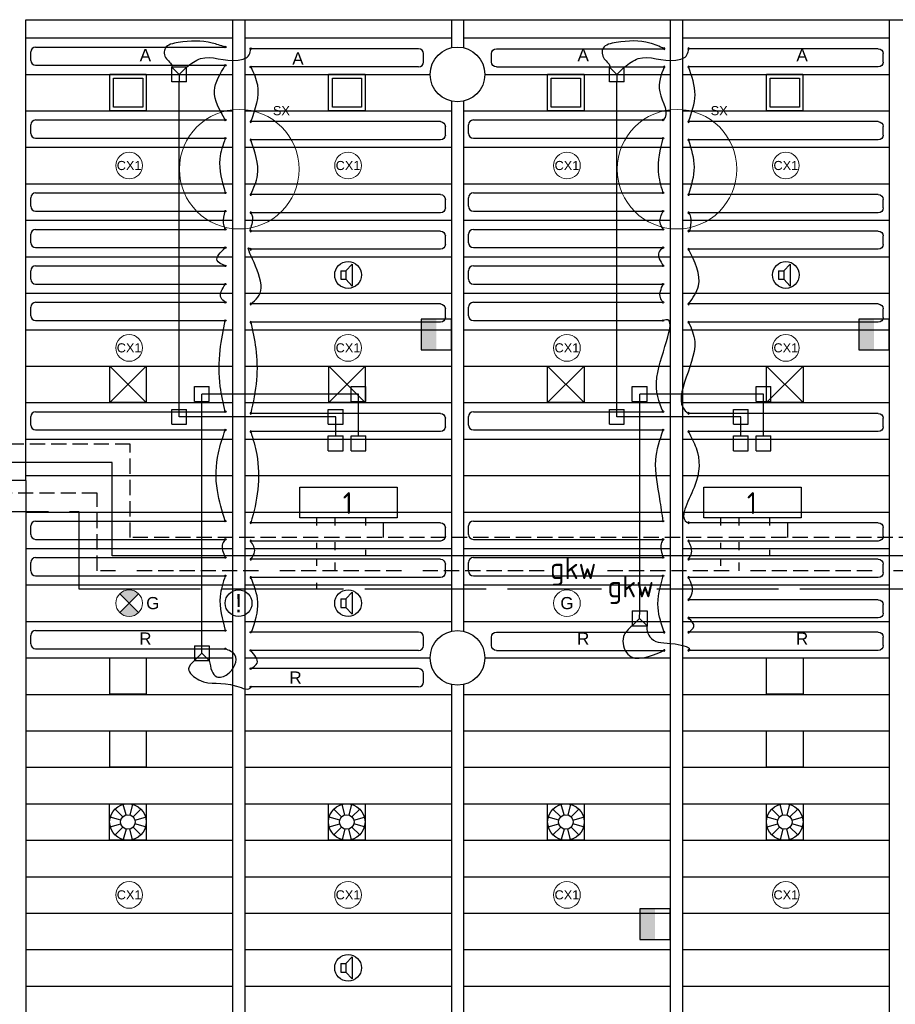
# Model space of a CAD drawing. Extents: x 7383 to 861143, y -570072 to -203000.
# Tile 6 of 30: x 439643 to 446843, y -289518 to -281418. Entities that reach past the tile are written whole.
import ezdxf

# ---------------------------------------------------------------- set-up
doc = ezdxf.new("R2010")
doc.units = 0
doc.header["$LTSCALE"] = 25
for name, pattern in [('2322105', [47, 40, -7]), ('2322106', [47, 5, -2, 5, -2, 5, -2, 5, -2, 5, -2, 5, -7]), ('2322107', [2000, 1000, 1000]), ('2322108', [7, 5, -2]), ('HIDDEN', [0.375, 0.25, -0.125])]:
    doc.linetypes.add(name, pattern=pattern)
doc.layers.get('0').update_dxf_attribs({"linetype": 'CONTINUOUS'})
for name, color, linetype in [('60', 7, 'CONTINUOUS'), ('KP-bandraster', 5, 'CONTINUOUS'), ('KP-koppelingen', 6, 'CONTINUOUS'), ('KP-leidingen(aanvoer)', 5, 'CONTINUOUS'), ('KP-leidingen(retour)', 1, 'CONTINUOUS'), ('KP-Melders', 3, 'CONTINUOUS'), ('KP-Oppervlak', 3, 'CONTINUOUS'), ('KP-panelen', 1, 'CONTINUOUS'), ('KP-registers', 4, 'CONTINUOUS'), ('KP-retour', 3, 'CONTINUOUS'), ('KP-slangen', 7, 'CONTINUOUS'), ('KP-tekst', 7, 'CONTINUOUS'), ('SYM-W', 7, 'CONTINUOUS'), ('Thermostaat', 160, 'CONTINUOUS'), ('WL5501--', 130, 'CONTINUOUS'), ('WL5501-GKW', 4, 'CONTINUOUS'), ('WL5502--', 130, 'CONTINUOUS'), ('WL5502--_GKW-R', 4, 'HIDDEN'), ('WL561---_AANVOER', 10, 'CONTINUOUS'), ('WL561---_RETOUR', 10, 'CONTINUOUS')]:
    doc.layers.add(name, color=color, linetype=linetype)
doc.layers.add('KP-aanvoer', color=6, linetype='CONTINUOUS', plot=False)
doc.layers.add('KP-onderlegger CV GKW', color=8, linetype='CONTINUOUS', lineweight=18)
doc.layers.add('KP-Verlichting', color=2, linetype='CONTINUOUS', lineweight=18)
doc.styles.add('arial', font='ARIAL.TTF')
doc.styles.add('BURO-018', font='ISO96.shx', dxfattribs={"height": 90})
doc.styles.add('ISO', font='ISO.SHX')

# ---------------------------------------------------------------- blocks, each defined once
blk = doc.blocks.new('SW30485012')
at = {"color": 0, "linetype": 'Continuous'}
for p, q in [((-2.5, 2.5), (-2.5, -2.5)), ((2.5, 2.5), (-2.5, 2.5)), ((2.5, -2.5), (2.5, 2.5)), ((-2.5, -2.5), (2.5, -2.5))]:
    blk.add_line(p, q, dxfattribs=at)
blk.add_solid([(-2.5, 0), (2.5, 0), (-2.5, -2.5), (2.5, -2.5)], dxfattribs=at)
at = {"color": 0, "linetype": 'Continuous', "style": 'BURO-018', "flags": 1}
blk.add_attdef('W_ID', (0, 0), '', height=1.8, dxfattribs=at)
blk = doc.blocks.new('A$C5CC54D2E')
at = {"layer": 'SYM-W', "color": 2, "linetype": 'Continuous'}
for points in [[(21103.3, -3646.7), (20303.3, -3646.7), (20303.3, -3396.7), (21103.3, -3396.7)], [(24426.3, -3646.7), (23626.3, -3646.7), (23626.3, -3396.7), (24426.3, -3396.7)]]:
    blk.add_lwpolyline(points, close=True, dxfattribs=at)
at = {"layer": 'WL5501--', "linetype": '2322105'}
for p, q in [((14885.6, -3595.5), (18486.9, -3595.5)), ((18486.9, -3595.5), (18486.9, -4233.2)), ((20442.8, -3710.7), (20442.8, -3646.7)), ((23765.8, -3710.7), (23765.8, -3646.7)), ((20442.8, -3904.3), (20442.8, -3854.3)), ((23765.8, -3904.3), (23765.8, -3854.3)), ((20442.8, -4042.7), (20442.8, -3992.7)), ((23765.8, -4042.7), (23765.8, -3992.7)), ((20442.8, -4234), (20442.8, -4184)), ((18486.9, -4233.2), (22783.4, -4233.2)), ((23239.5, -4233.2), (33686.7, -4233.2))]:
    blk.add_line(p, q, dxfattribs=at)
at = {"layer": 'WL5502--', "linetype": '2322106'}
for p, q in [((18636.9, -3445.5), (15035.6, -3445.5)), ((18636.9, -4083.2), (18636.9, -3445.5)), ((20592.8, -3710.7), (20592.8, -3646.7)), ((23915.8, -3710.7), (23915.8, -3646.7)), ((20592.8, -3914.3), (20592.8, -3847.2)), ((23915.8, -3914.3), (23915.8, -3847.2)), ((20592.8, -4083.2), (20592.8, -4016.1)), ((23915.8, -4083.2), (23915.8, -4016.1)), ((22313.8, -4083.2), (18636.9, -4083.2)), ((33234.1, -4083.2), (22757.9, -4083.2))]:
    blk.add_line(p, q, dxfattribs=at)
at = {"layer": 'WL561---_AANVOER', "linetype": '2322107'}
for p, q in [((18759.3, -3193.3), (15158.1, -3193.3)), ((18759.3, -3960.7), (18759.3, -3193.3)), ((20842.8, -3646.7), (20842.8, -3710.7)), ((24165.8, -3646.7), (24165.8, -3710.7)), ((32532.6, -3960.7), (18759.3, -3960.7)), ((20842.8, -3910.7), (20842.8, -3960.7)), ((24165.8, -3910.7), (24165.8, -3960.7))]:
    blk.add_line(p, q, dxfattribs=at)
at = {"layer": 'WL561---_RETOUR', "linetype": '2322108'}
for p, q in [((18909.3, -3043.3), (16402.6, -3043.3)), ((18909.3, -3810.7), (18909.3, -3043.3)), ((20992.8, -3810.7), (20992.8, -3646.7)), ((24315.8, -3810.7), (24315.8, -3646.7)), ((32529.9, -3810.7), (18909.3, -3810.7))]:
    blk.add_line(p, q, dxfattribs=at)
at = {"layer": 'Thermostaat', "xscale": 50, "yscale": 50, "zscale": 50, "rotation": 270}
for p in [(21425, -2139.9), (25025, -2139.9), (23225, -6990.5)]:
    blk.add_blockref('SW30485012', p, dxfattribs=at)
at = {"layer": '60', "color": 1, "linetype": 'Continuous', "style": 'ISO'}
for p in [(20657, -3616.4), (23980, -3616.4)]:
    blk.add_text('1', height=180, dxfattribs=at).set_placement(p)
at = {"layer": 'WL5501-GKW', "color": 1, "style": 'ISO'}
blk.add_text('gkw', height=180, dxfattribs=at).set_placement((22360.7, -4152))
at = {"layer": 'WL5502--_GKW-R', "color": 1, "style": 'ISO'}
blk.add_text('gkw', height=180, dxfattribs=at).set_placement((22834.7, -4302))
blk = doc.blocks.new('Register A')
at = {"layer": 'KP-registers', "linetype": 'Continuous'}
for p, q in [((50, 115), (50, 185)), ((90, 225), (1644, 225)), ((90, 75), (1644, 75))]:
    blk.add_line(p, q, dxfattribs=at)
for centre in [(1650, 225), (1650, 75)]:
    blk.add_circle(centre, 6, dxfattribs=at)
for centre, start, end in [((90, 185), 90, 180), ((90, 115), 180, 270)]:
    blk.add_arc(centre, 40, start, end, dxfattribs=at)
blk = doc.blocks.new('Register B')
at = {"layer": 'KP-registers', "linetype": 'Continuous'}
for p, q in [((1430.5, 211.3), (56.1, 211.3)), ((1470.5, 101.3), (1470.5, 171.3)), ((1430.5, 61.3), (56.1, 61.3))]:
    blk.add_line(p, q, dxfattribs=at)
for centre in [(50.1, 211.3), (50.1, 61.3)]:
    blk.add_circle(centre, 6, dxfattribs=at)
for centre, start, end in [((1430.5, 171.3), 0, 90), ((1430.5, 101.3), 270, 0)]:
    blk.add_arc(centre, 40, start, end, dxfattribs=at)

msp = doc.modelspace()

# ---------------------------------------------------------------- hatches: boundary and pattern name
at = {"layer": 'KP-Verlichting', "linetype": 'Continuous'}
h = msp.add_hatch(color=256, dxfattribs=at)
h.paths.add_polyline_path([(440465.3, -286140.4), (440543.1, -286218.2), (440620.9, -286140.4, 0.414214)])
h.paths.add_polyline_path([(440465.3, -286295.9, 0.414214), (440620.9, -286295.9), (440543.1, -286218.2)])

# ---------------------------------------------------------------- linework, layer by layer
at = {"layer": 'KP-aanvoer'}
for p, q in [((440384.4, -284568.3), (440384.4, -284268.3)), ((440384.4, -284268.3), (440684.4, -284268.3)), ((440384.4, -284568.3), (440684.4, -284268.3)), ((440384.4, -284268.3), (440684.4, -284568.3)), ((440684.4, -284268.3), (440684.4, -284568.3)), ((442184.4, -284568.3), (442184.4, -284268.3)), ((442184.4, -284268.3), (442484.4, -284268.3)), ((442184.4, -284568.3), (442484.4, -284268.3)), ((442184.4, -284268.3), (442484.4, -284568.3)), ((442484.4, -284268.3), (442484.4, -284568.3)), ((443984.4, -284568.3), (443984.4, -284268.3)), ((443984.4, -284268.3), (444284.4, -284268.3)), ((443984.4, -284568.3), (444284.4, -284268.3)), ((443984.4, -284268.3), (444284.4, -284568.3)), ((444284.4, -284268.3), (444284.4, -284568.3)), ((445784.4, -284568.3), (445784.4, -284268.3)), ((445784.4, -284268.3), (446084.4, -284268.3)), ((445784.4, -284568.3), (446084.4, -284268.3)), ((445784.4, -284268.3), (446084.4, -284568.3)), ((446084.4, -284268.3), (446084.4, -284568.3)), ((440684.4, -284568.3), (440384.4, -284568.3)), ((442484.4, -284568.3), (442184.4, -284568.3)), ((444284.4, -284568.3), (443984.4, -284568.3)), ((446084.4, -284568.3), (445784.4, -284568.3)), ((440382.8, -288168.2), (440382.8, -287868.2)), ((440382.8, -287868.2), (440682.8, -287868.2)), ((440517.3, -287960.2), (440494, -287873.3)), ((440571.7, -287873.3), (440548.4, -287960.2)), ((440682.8, -287868.2), (440682.8, -288168.2)), ((442182.8, -288168.2), (442182.8, -287868.2)), ((442182.8, -287868.2), (442482.8, -287868.2)), ((442317.3, -287960.2), (442294, -287873.3)), ((442371.7, -287873.3), (442348.4, -287960.2)), ((442482.8, -287868.2), (442482.8, -288168.2)), ((443984.4, -288168.2), (443984.4, -287868.2)), ((443984.4, -287868.2), (444284.4, -287868.2)), ((444118.9, -287960.2), (444095.6, -287873.3)), ((444173.2, -287873.3), (444149.9, -287960.2)), ((444284.4, -287868.2), (444284.4, -288168.2)), ((445784.4, -288168.2), (445784.4, -287868.2)), ((445784.4, -287868.2), (446084.4, -287868.2)), ((445918.9, -287960.2), (445895.6, -287873.3)), ((445973.3, -287873.3), (445950, -287960.2)), ((446084.4, -287868.2), (446084.4, -288168.2)), ((440426.8, -287912.1), (440490.4, -287975.7)), ((440575.3, -287975.7), (440638.9, -287912.1)), ((442226.8, -287912.1), (442290.4, -287975.7)), ((442375.3, -287975.7), (442438.9, -287912.1)), ((444028.3, -287912.1), (444092, -287975.7)), ((444176.8, -287975.7), (444240.5, -287912.1)), ((445828.4, -287912.1), (445892, -287975.7)), ((445976.9, -287975.7), (446040.5, -287912.1)), ((440474.9, -288002.6), (440388, -287979.4)), ((440388, -288057), (440474.9, -288033.7)), ((440590.8, -288002.6), (440677.7, -287979.4)), ((440677.7, -288057), (440590.8, -288033.7)), ((442274.9, -288002.6), (442188, -287979.4)), ((442188, -288057), (442274.9, -288033.7)), ((442390.8, -288002.6), (442477.7, -287979.4)), ((442477.7, -288057), (442390.8, -288033.7)), ((444076.4, -288002.6), (443989.5, -287979.4)), ((443989.5, -288057), (444076.4, -288033.7)), ((444192.3, -288002.6), (444279.3, -287979.4)), ((444279.3, -288057), (444192.3, -288033.7)), ((445876.5, -288002.6), (445789.5, -287979.4)), ((445789.5, -288057), (445876.5, -288033.7)), ((445992.4, -288002.6), (446079.3, -287979.4)), ((446079.3, -288057), (445992.4, -288033.7)), ((440426.8, -288124.2), (440490.4, -288060.6)), ((440517.3, -288076.1), (440494, -288163.1)), ((440571.7, -288163.1), (440548.4, -288076.1)), ((440575.3, -288060.6), (440638.9, -288124.2)), ((442226.8, -288124.2), (442290.4, -288060.6)), ((442317.3, -288076.1), (442294, -288163.1)), ((442371.7, -288163.1), (442348.4, -288076.1)), ((442375.3, -288060.6), (442438.9, -288124.2)), ((444028.3, -288124.2), (444092, -288060.6)), ((444118.9, -288076.1), (444095.6, -288163.1)), ((444173.2, -288163.1), (444149.9, -288076.1)), ((444176.8, -288060.6), (444240.5, -288124.2)), ((445828.4, -288124.2), (445892, -288060.6)), ((445918.9, -288076.1), (445895.6, -288163.1)), ((445973.3, -288163.1), (445950, -288076.1)), ((445976.9, -288060.6), (446040.5, -288124.2)), ((440682.8, -288168.2), (440382.8, -288168.2)), ((442482.8, -288168.2), (442182.8, -288168.2)), ((444284.4, -288168.2), (443984.4, -288168.2)), ((446084.4, -288168.2), (445784.4, -288168.2))]:
    msp.add_line(p, q, dxfattribs=at)
for centre, radius in [((440532.8, -288018.2), 150), ((442332.8, -288018.2), 150), ((444134.4, -288018.2), 150), ((445934.4, -288018.2), 150), ((440532.8, -288018.2), 60), ((442332.8, -288018.2), 60), ((444134.4, -288018.2), 60), ((445934.4, -288018.2), 60)]:
    msp.add_circle(centre, radius, dxfattribs=at)
at = {"layer": 'KP-bandraster', "linetype": 'Continuous'}
for p, q in [((441393.1, -281418.2), (441393.1, -293885.9)), ((441493.1, -281418.2), (441493.1, -293894.5)), ((443193.1, -281418.2), (443193.1, -281648.8)), ((443293.1, -281418.2), (443293.1, -281648.8)), ((444993.1, -281418.2), (444993.1, -294092.9)), ((445093.1, -281418.2), (445093.1, -294095.7)), ((446793.1, -281418.2), (446793.1, -294132.4)), ((443193.1, -282087.6), (443193.1, -286448.8)), ((443293.1, -282087.6), (443293.1, -286448.8)), ((439693.1, -285208.6), (439693.1, -293727.9)), ((443193.1, -286887.6), (443193.1, -293348.8)), ((443293.1, -286887.6), (443293.1, -293348.8))]:
    msp.add_line(p, q, dxfattribs=at)
for centre in [(443243.1, -281868.2), (443243.1, -286668.2)]:
    msp.add_circle(centre, 225, dxfattribs=at)
at = {"layer": 'KP-koppelingen', "linetype": 'Continuous'}
for p, q in [((440893.1, -281930.3), (440893.1, -281808.6)), ((441014.8, -281808.7), (440893.1, -281808.6)), ((440893.1, -281808.6), (440953.9, -281869.5)), ((440953.9, -281869.5), (441014.8, -281808.7)), ((440953.9, -281869.5), (440953.9, -281930.3)), ((441014.7, -281930.3), (441014.8, -281808.7)), ((444493.1, -281930.3), (444493.1, -281808.6)), ((444614.8, -281808.7), (444493.1, -281808.6)), ((444493.1, -281808.6), (444553.9, -281869.5)), ((444553.9, -281869.5), (444614.8, -281808.7)), ((444553.9, -281869.5), (444553.9, -281930.3)), ((444614.7, -281930.3), (444614.8, -281808.7)), ((441014.7, -281930.3), (440893.1, -281930.3)), ((444614.7, -281930.3), (444493.1, -281930.3)), ((441080.3, -284558.7), (441080.3, -284437)), ((441080.3, -284437), (441201.9, -284437)), ((441201.9, -284558.7), (441201.9, -284437)), ((442367.9, -284558.7), (442367.9, -284437)), ((442367.9, -284437), (442489.6, -284437)), ((442489.5, -284558.7), (442489.6, -284437)), ((444680.3, -284558.7), (444680.3, -284437)), ((444680.3, -284437), (444801.9, -284437)), ((444801.9, -284558.7), (444801.9, -284437)), ((445699.3, -284558.7), (445699.3, -284437)), ((445699.3, -284437), (445820.9, -284437)), ((445820.9, -284558.7), (445820.9, -284437)), ((440893.1, -284745.9), (440893.1, -284624.2)), ((440893.1, -284624.2), (441014.7, -284624.2)), ((441014.7, -284745.9), (441014.7, -284624.2)), ((441080.3, -284558.7), (441201.9, -284558.7)), ((442180.7, -284745.9), (442180.7, -284624.2)), ((442180.7, -284624.2), (442302.4, -284624.2)), ((442302.3, -284745.9), (442302.4, -284624.2)), ((442367.9, -284558.7), (442489.5, -284558.7)), ((444493.1, -284745.9), (444493.1, -284624.2)), ((444493.1, -284624.2), (444614.7, -284624.2)), ((444614.7, -284745.9), (444614.7, -284624.2)), ((444680.3, -284558.7), (444801.9, -284558.7)), ((445512.1, -284745.9), (445512.1, -284624.2)), ((445512.1, -284624.2), (445633.7, -284624.2)), ((445633.7, -284745.9), (445633.7, -284624.2)), ((445699.3, -284558.7), (445820.9, -284558.7)), ((440893.1, -284745.9), (441014.7, -284745.9)), ((442180.7, -284745.9), (442302.3, -284745.9)), ((444493.1, -284745.9), (444614.7, -284745.9)), ((445512.1, -284745.9), (445633.7, -284745.9)), ((442180.7, -284964.2), (442180.7, -284842.6)), ((442180.7, -284842.6), (442302.4, -284842.6)), ((442302.3, -284964.2), (442302.4, -284842.6)), ((442367.9, -284964.2), (442367.9, -284842.6)), ((442367.9, -284842.6), (442489.6, -284842.6)), ((442489.5, -284964.2), (442489.6, -284842.6)), ((445512.1, -284964.2), (445512.1, -284842.6)), ((445512.1, -284842.6), (445633.7, -284842.6)), ((445633.7, -284964.2), (445633.7, -284842.6)), ((445699.3, -284964.2), (445699.3, -284842.6)), ((445699.3, -284842.6), (445820.9, -284842.6)), ((445820.9, -284964.2), (445820.9, -284842.6)), ((442180.7, -284964.2), (442302.3, -284964.2)), ((442367.9, -284964.2), (442489.5, -284964.2)), ((445512.1, -284964.2), (445633.7, -284964.2)), ((445699.3, -284964.2), (445820.9, -284964.2)), ((444680.3, -286282.5), (444680.2, -286404.1)), ((444680.3, -286282.5), (444801.9, -286282.6)), ((444741, -286343.3), (444741.1, -286282.5)), ((444801.9, -286282.6), (444801.8, -286404.2)), ((444741, -286343.3), (444680.2, -286404.1)), ((444680.2, -286404.1), (444801.8, -286404.2)), ((444801.8, -286404.2), (444741, -286343.3)), ((441080.3, -286568.2), (441080.2, -286689.8)), ((441080.3, -286568.2), (441201.9, -286568.3)), ((441141, -286629.1), (441141.1, -286568.3)), ((441201.9, -286568.3), (441201.8, -286689.9)), ((441141, -286629.1), (441080.2, -286689.8)), ((441201.8, -286689.9), (441141, -286629.1)), ((441080.2, -286689.8), (441201.8, -286689.9))]:
    msp.add_line(p, q, dxfattribs=at)
at = {"layer": 'KP-leidingen(aanvoer)', "linetype": 'Continuous'}
for p, q in [((440953.9, -284685), (440953.9, -281930.3)), ((444553.9, -284685), (444553.9, -281930.3)), ((442241.5, -284685), (440953.9, -284685)), ((442241.5, -284842.6), (442241.5, -284685)), ((445572.9, -284685), (444553.9, -284685)), ((445572.9, -284842.6), (445572.9, -284685))]:
    msp.add_line(p, q, dxfattribs=at)
at = {"layer": 'KP-leidingen(retour)', "linetype": 'Continuous'}
for p, q in [((442428.7, -284497.8), (441141.1, -284497.8)), ((441141.1, -286568.3), (441141.1, -284497.8)), ((442428.7, -284842.6), (442428.7, -284497.8)), ((445760.1, -284497.8), (444741.1, -284497.8)), ((444741.1, -286282.5), (444741.1, -284497.8)), ((445760.1, -284842.6), (445760.1, -284497.8))]:
    msp.add_line(p, q, dxfattribs=at)
at = {"layer": 'KP-Melders', "linetype": 'Continuous'}
for p, q in [((442283.2, -283483.7), (442326.2, -283483.7)), ((442283.2, -283483.7), (442283.2, -283553.7)), ((442326.2, -283483.7), (442378.3, -283428.4)), ((442326.2, -283483.7), (442326.2, -283553.7)), ((442378.3, -283428.4), (442378.3, -283609.1)), ((445883.2, -283483.7), (445926.2, -283483.7)), ((445883.2, -283483.7), (445883.2, -283553.7)), ((445926.2, -283483.7), (445978.3, -283428.4)), ((445926.2, -283483.7), (445926.2, -283553.7)), ((445978.3, -283428.4), (445978.3, -283609.1)), ((442283.2, -283553.7), (442326.2, -283553.7)), ((442283.2, -283553.7), (442326.2, -283553.7)), ((442326.2, -283553.7), (442378.3, -283609.1)), ((445883.2, -283553.7), (445926.2, -283553.7)), ((445883.2, -283553.7), (445926.2, -283553.7)), ((445926.2, -283553.7), (445978.3, -283609.1)), ((442326.2, -286183.7), (442378.3, -286128.4)), ((442378.3, -286128.4), (442378.3, -286309.1)), ((442283.2, -286183.7), (442326.2, -286183.7)), ((442283.2, -286183.7), (442283.2, -286253.7)), ((442283.2, -286253.7), (442326.2, -286253.7)), ((442283.2, -286253.7), (442326.2, -286253.7)), ((442326.2, -286183.7), (442326.2, -286253.7)), ((442326.2, -286253.7), (442378.3, -286309.1)), ((442326.2, -289183.7), (442378.3, -289128.4)), ((442378.3, -289128.4), (442378.3, -289309.1)), ((442283.2, -289183.7), (442326.2, -289183.7)), ((442283.2, -289183.7), (442283.2, -289253.7)), ((442326.2, -289183.7), (442326.2, -289253.7)), ((442283.2, -289253.7), (442326.2, -289253.7)), ((442283.2, -289253.7), (442326.2, -289253.7)), ((442326.2, -289253.7), (442378.3, -289309.1))]:
    msp.add_line(p, q, dxfattribs=at)
for centre in [(442343.1, -283518.2), (445943.1, -283518.2), (441443.1, -286218.2), (442343.1, -286218.2), (442343.1, -289218.2)]:
    msp.add_circle(centre, 110, dxfattribs=at)
at = {"layer": 'KP-Oppervlak', "linetype": 'Continuous'}
for p, q in [((439693.1, -281418.2), (472493.1, -281418.3)), ((439693.1, -285208.6), (439693.1, -281418.2)), ((439693.1, -285208.6), (435631.6, -285208.6))]:
    msp.add_line(p, q, dxfattribs=at)
at = {"layer": 'KP-panelen', "linetype": 'Continuous'}
for p, q in [((439693.1, -281568.2), (441393.1, -281568.2)), ((441493.1, -281568.2), (443193.1, -281568.2)), ((443293.1, -281568.2), (444993.1, -281568.2)), ((445093.1, -281568.2), (446793.1, -281568.2)), ((439693.1, -281868.2), (441393.1, -281868.2)), ((441493.1, -281868.2), (443018.1, -281868.2)), ((443468.1, -281868.2), (444993.1, -281868.2)), ((445093.1, -281868.2), (446793.1, -281868.2)), ((439693.1, -282168.2), (441393.1, -282168.2)), ((441493.1, -282168.2), (443193.1, -282168.2)), ((443293.1, -282168.2), (444993.1, -282168.2)), ((445093.1, -282168.2), (446793.1, -282168.2)), ((439693.1, -282468.2), (441393.1, -282468.2)), ((441493.1, -282468.2), (443193.1, -282468.2)), ((443293.1, -282468.2), (444993.1, -282468.2)), ((445093.1, -282468.2), (446793.1, -282468.2)), ((439693.1, -282768.2), (441393.1, -282768.2)), ((441493.1, -282768.2), (443193.1, -282768.2)), ((443293.1, -282768.2), (444993.1, -282768.2)), ((445093.1, -282768.2), (446793.1, -282768.2)), ((439693.1, -283068.2), (441393.1, -283068.2)), ((441493.1, -283068.2), (443193.1, -283068.2)), ((443293.1, -283068.2), (444993.1, -283068.2)), ((445093.1, -283068.2), (446793.1, -283068.2)), ((439693.1, -283368.2), (441393.1, -283368.2)), ((441493.1, -283368.2), (443193.1, -283368.2)), ((443293.1, -283368.2), (444993.1, -283368.2)), ((445093.1, -283368.2), (446793.1, -283368.2)), ((439693.1, -283668.2), (441393.1, -283668.2)), ((441493.1, -283668.2), (443193.1, -283668.2)), ((443293.1, -283668.2), (444993.1, -283668.2)), ((445093.1, -283668.2), (446793.1, -283668.2)), ((439693.1, -283968.2), (441393.1, -283968.2)), ((441493.1, -283968.2), (443193.1, -283968.2)), ((443293.1, -283968.2), (444993.1, -283968.2)), ((445093.1, -283968.2), (446793.1, -283968.2)), ((439693.1, -284268.2), (441393.1, -284268.2)), ((441493.1, -284268.2), (443193.1, -284268.2)), ((443293.1, -284268.2), (444993.1, -284268.2)), ((445093.1, -284268.2), (446793.1, -284268.2)), ((439693.1, -284568.2), (441393.1, -284568.2)), ((441493.1, -284568.2), (443193.1, -284568.2)), ((443293.1, -284568.2), (444993.1, -284568.2)), ((445093.1, -284568.2), (446793.1, -284568.2)), ((439693.1, -284868.2), (441393.1, -284868.2)), ((441493.1, -284868.2), (443193.1, -284868.2)), ((443293.1, -284868.2), (444993.1, -284868.2)), ((445093.1, -284868.2), (446793.1, -284868.2)), ((439693.1, -285168.2), (441393.1, -285168.2)), ((441493.1, -285168.2), (443193.1, -285168.2)), ((443293.1, -285168.2), (444993.1, -285168.2)), ((445093.1, -285168.2), (446793.1, -285168.2)), ((439693.1, -285468.2), (441393.1, -285468.2)), ((441493.1, -285468.2), (443193.1, -285468.2)), ((443293.1, -285468.2), (444993.1, -285468.2)), ((445093.1, -285468.2), (446793.1, -285468.2)), ((439693.1, -285768.2), (441393.1, -285768.2)), ((441493.1, -285768.2), (443193.1, -285768.2)), ((443293.1, -285768.2), (444993.1, -285768.2)), ((445093.1, -285768.2), (446793.1, -285768.2)), ((439693.1, -286068.2), (441393.1, -286068.2)), ((441493.1, -286068.2), (443193.1, -286068.2)), ((443293.1, -286068.2), (444993.1, -286068.2)), ((445093.1, -286068.2), (446793.1, -286068.2)), ((439693.1, -286368.2), (441393.1, -286368.2)), ((441493.1, -286368.2), (443193.1, -286368.2)), ((443293.1, -286368.2), (444993.1, -286368.2)), ((445093.1, -286368.2), (446793.1, -286368.2)), ((439693.1, -286668.2), (441393.1, -286668.2)), ((441493.1, -286668.2), (443018.1, -286668.2)), ((443468.1, -286668.2), (444993.1, -286668.2)), ((445093.1, -286668.2), (446793.1, -286668.2)), ((439693.1, -286968.2), (441393.1, -286968.2)), ((441493.1, -286968.2), (443193.1, -286968.2)), ((443293.1, -286968.2), (444993.1, -286968.2)), ((445093.1, -286968.2), (446793.1, -286968.2)), ((439693.1, -287268.2), (441393.1, -287268.2)), ((441493.1, -287268.2), (443193.1, -287268.2)), ((443293.1, -287268.2), (444993.1, -287268.2)), ((445093.1, -287268.2), (446793.1, -287268.2)), ((439693.1, -287568.2), (441393.1, -287568.2)), ((441493.1, -287568.2), (443193.1, -287568.2)), ((443293.1, -287568.2), (444993.1, -287568.2)), ((445093.1, -287568.2), (446793.1, -287568.2)), ((439693.1, -287868.2), (441393.1, -287868.2)), ((441493.1, -287868.2), (443193.1, -287868.2)), ((443293.1, -287868.2), (444993.1, -287868.2)), ((445093.1, -287868.2), (446793.1, -287868.2)), ((439693.1, -288168.2), (441393.1, -288168.2)), ((441493.1, -288168.2), (443193.1, -288168.2)), ((443293.1, -288168.2), (444993.1, -288168.2)), ((445093.1, -288168.2), (446793.1, -288168.2)), ((439693.1, -288468.2), (441393.1, -288468.2)), ((441493.1, -288468.2), (443193.1, -288468.2)), ((443293.1, -288468.2), (444993.1, -288468.2)), ((445093.1, -288468.2), (446793.1, -288468.2)), ((439693.1, -288768.2), (441393.1, -288768.2)), ((441493.1, -288768.2), (443193.1, -288768.2)), ((443293.1, -288768.2), (444993.1, -288768.2)), ((445093.1, -288768.2), (446793.1, -288768.2)), ((439693.1, -289068.2), (441393.1, -289068.2)), ((441493.1, -289068.2), (443193.1, -289068.2)), ((443293.1, -289068.2), (444993.1, -289068.2)), ((445093.1, -289068.2), (446793.1, -289068.2)), ((439693.1, -289368.2), (441393.1, -289368.2)), ((441493.1, -289368.2), (443193.1, -289368.2)), ((443293.1, -289368.2), (444993.1, -289368.2)), ((445093.1, -289368.2), (446793.1, -289368.2))]:
    msp.add_line(p, q, dxfattribs=at)
at = {"layer": 'KP-retour'}
for p, q in [((440383.4, -282167.2), (440383.4, -281867.2)), ((440383.4, -281867.2), (440683.4, -281867.2)), ((440683.4, -281867.2), (440683.4, -282167.2)), ((442183.4, -282167.2), (442183.4, -281867.2)), ((442183.4, -281867.2), (442483.4, -281867.2)), ((442483.4, -281867.2), (442483.4, -282167.2)), ((443983.4, -282167.2), (443983.4, -281867.2)), ((443983.4, -281867.2), (444283.4, -281867.2)), ((444283.4, -281867.2), (444283.4, -282167.2)), ((445783.4, -282167.2), (445783.4, -281867.2)), ((445783.4, -281867.2), (446083.4, -281867.2)), ((446083.4, -281867.2), (446083.4, -282167.2)), ((440414.4, -281898.2), (440654.4, -281898.2)), ((440414.4, -282138.2), (440414.4, -281898.2)), ((440654.4, -281898.2), (440654.4, -282138.2)), ((442214.4, -281898.2), (442454.4, -281898.2)), ((442214.4, -282138.2), (442214.4, -281898.2)), ((442454.4, -281898.2), (442454.4, -282138.2)), ((444014.4, -281898.2), (444254.4, -281898.2)), ((444014.4, -282138.2), (444014.4, -281898.2)), ((444254.4, -281898.2), (444254.4, -282138.2)), ((445814.4, -281898.2), (446054.4, -281898.2)), ((445814.4, -282138.2), (445814.4, -281898.2)), ((446054.4, -281898.2), (446054.4, -282138.2)), ((440683.4, -282167.2), (440383.4, -282167.2)), ((440654.4, -282138.2), (440414.4, -282138.2)), ((442483.4, -282167.2), (442183.4, -282167.2)), ((442454.4, -282138.2), (442214.4, -282138.2)), ((444283.4, -282167.2), (443983.4, -282167.2)), ((444254.4, -282138.2), (444014.4, -282138.2)), ((446083.4, -282167.2), (445783.4, -282167.2)), ((446054.4, -282138.2), (445814.4, -282138.2)), ((440384.4, -286967.9), (440384.4, -286667.9)), ((440384.4, -286667.9), (440684.4, -286667.9)), ((440684.4, -286667.9), (440684.4, -286967.9)), ((445784.4, -286967.9), (445784.4, -286667.9)), ((445784.4, -286667.9), (446084.4, -286667.9)), ((446084.4, -286667.9), (446084.4, -286967.9)), ((440684.4, -286967.9), (440384.4, -286967.9)), ((446084.4, -286967.9), (445784.4, -286967.9)), ((440384.4, -287568.2), (440384.4, -287268.2)), ((440384.4, -287268.2), (440684.4, -287268.2)), ((440684.4, -287268.2), (440684.4, -287568.2)), ((445784.4, -287568.2), (445784.4, -287268.2)), ((445784.4, -287268.2), (446084.4, -287268.2)), ((446084.4, -287268.2), (446084.4, -287568.2)), ((440684.4, -287568.2), (440384.4, -287568.2)), ((446084.4, -287568.2), (445784.4, -287568.2))]:
    msp.add_line(p, q, dxfattribs=at)
at = {"layer": 'KP-slangen', "linetype": 'Continuous'}
for points in [[(441333.9, -281643.2), (441224.6, -281610.1), (440947, -281606.6), (440840.2, -281653.2), (440849.2, -281739.3), (440893.1, -281808.6), (440892.3, -281810.2)], [(444943, -281656.9), (444824.6, -281610.1), (444547, -281606.6), (444440.2, -281653.2), (444449.2, -281739.3), (444493.1, -281808.6), (444492.3, -281810.2)], [(441014.8, -281808.7), (441129.9, -281738.4), (441439.1, -281751.1), (441530.1, -281707.5), (441543.2, -281656.9)], [(444614.8, -281808.7), (444729.9, -281738.4), (445039.1, -281751.1), (445130.1, -281707.5), (445143.2, -281656.9)], [(441333.9, -282243.2), (441244.8, -282002.7), (441333.9, -281793.2)], [(441543.2, -281806.9), (441597.6, -281955.1), (441543.2, -282256.9)], [(444943, -281806.9), (444906.4, -282012.9), (444933.9, -282243.2), (444932.5, -282244.3)], [(445143.2, -282256.9), (445196.1, -282036.4), (445143.2, -281806.9)], [(441333.9, -282393.2), (441288.2, -282562.4), (441333.9, -282843.2)], [(441543.2, -282856.9), (441598.1, -282696.6), (441543.2, -282406.9)], [(444933.9, -282843.2), (444896.4, -282669.1), (444933.9, -282393.2)], [(445143.2, -282406.9), (445187.9, -282631.8), (445143.2, -282856.9)], [(441333.9, -283143.2), (441318.4, -283090.9), (441333.9, -282993.2)], [(441543.2, -283006.9), (441555.4, -283086.2), (441543.2, -283157.1), (441544.9, -283155.9)], [(444933.9, -283143.2), (444909, -283085.7), (444933.9, -282993.2)], [(445143.2, -283006.9), (445159.1, -283041.5), (445143.2, -283156.9), (445142.7, -283154)], [(441543.2, -283756.9), (441628.5, -283624.5), (441543.2, -283307.1), (441544.9, -283308.7)], [(441333.9, -283443.2), (441266.1, -283398.9), (441333.9, -283293.2)], [(444933.9, -283293.2), (444899.4, -283333.4), (444933.9, -283443.2)], [(445143.2, -283756.9), (445224.5, -283607.4), (445143.2, -283306.9)], [(441333.9, -283743.2), (441298.6, -283706.9), (441333.9, -283593.2)], [(444933.9, -283743.2), (444911.9, -283704.5), (444933.9, -283593.2)], [(441333.9, -284643.2), (441292.8, -284434.8), (441291.6, -284136), (441333.9, -283893.2)], [(444933.9, -284643.2), (444883.1, -284360.1), (444933.9, -283893.2), (444931.1, -283894.4)], [(441543.2, -283906.9), (441584.4, -284123.2), (441590.2, -284381), (441543.2, -284656.9)], [(445143.2, -283906.9), (445193.7, -284067.4), (445143.2, -284656.9), (445143.7, -284657.2)], [(441333.9, -285543.2), (441268.4, -285292.3), (441276.5, -284981.2), (441333.9, -284793.2)], [(444933.9, -285543.2), (444907.2, -285360.8), (444874.2, -285039.8), (444933.9, -284793.2)], [(441543.2, -284806.9), (441592.4, -284993.9), (441600.6, -285284.2), (441543.2, -285556.9), (441542.6, -285558.8)], [(445143.2, -284806.9), (445204.4, -284941), (445188.7, -285266), (445143.2, -285556.9), (445145.4, -285557.5)], [(441333.9, -285693.2), (441311.5, -285728.8), (441333.9, -285843.2)], [(441543.2, -285856.9), (441575.2, -285796.1), (441543.2, -285706.9)], [(444933.9, -285693.2), (444918.5, -285729.5), (444933.9, -285843.2)], [(445143.2, -285856.9), (445167.8, -285802.8), (445143.2, -285706.9)], [(441333.9, -285993.2), (441291.8, -286163.5), (441333.9, -286443.2)], [(441549.2, -286456.9), (441601.9, -286209.1), (441543.2, -286006.9)], [(444943, -286456.9), (444892.6, -286257.4), (444933.9, -285993.2)], [(445143.2, -286190.1), (445173.8, -286134.5), (445143.2, -286006.9)], [(444680.2, -286404.1), (444608.2, -286492.4), (444644, -286638.2), (444943, -286606.9)], [(444801.8, -286404.2), (444801.8, -286445.9), (444837.5, -286509.7), (445033.8, -286553.8), (445143.2, -286606.9), (445142.4, -286607.5)], [(445143.2, -286456.9), (445186.7, -286410.4), (445143.2, -286340.1)], [(441201.8, -286689.9), (441264.1, -286823.3), (441351.8, -286802.8), (441413.4, -286644.2), (441333.9, -286593.2)], [(441543.2, -286756.9), (441595.4, -286711.6), (441543.2, -286606.9)], [(441080.2, -286689.8), (441032.4, -286757.8), (441117.2, -286849), (441424.8, -286899.6), (441543.2, -286906.9), (441543.6, -286905.1)]]:
    msp.add_spline(points, degree=3, dxfattribs=at)
at = {"layer": 'KP-Verlichting', "linetype": 'Continuous'}
for p, q in [((440620.9, -286295.9), (440465.3, -286140.4)), ((440465.3, -286295.9), (440620.9, -286140.4))]:
    msp.add_line(p, q, dxfattribs=at)
for centre, radius in [((441448.4, -282648.2), 491.8), ((445048.4, -282648.2), 491.8), ((440543.1, -282618.2), 110), ((442343.1, -282618.2), 110), ((444143.1, -282618.2), 110), ((445943.1, -282618.2), 110), ((440543.1, -284118.2), 110), ((442343.1, -284118.2), 110), ((444143.1, -284118.2), 110), ((445943.1, -284118.2), 110), ((440543.1, -286218.2), 110), ((444143.1, -286218.2), 110), ((440543.1, -288618.2), 110), ((442343.1, -288618.2), 110), ((444143.1, -288618.2), 110), ((445943.1, -288618.2), 110)]:
    msp.add_circle(centre, radius, dxfattribs=at)

# ---------------------------------------------------------------- block references
at = {"layer": 'KP-onderlegger CV GKW', "linetype": 'Continuous'}
for name, p in [('A$C5CC54D2E', (421643.1, -281868.2)), ('Register B', (441493.1, -281868.2)), ('Register B', (441493.1, -286668.2)), ('Register B', (441493.1, -286968.2))]:
    msp.add_blockref(name, p, dxfattribs=at)
at = {"layer": 'KP-onderlegger CV GKW', "linetype": 'Continuous', "xscale": -1}
for p in [(444993.1, -281868.2), (444993.1, -286668.2)]:
    msp.add_blockref('Register B', p, dxfattribs=at)
at = {"layer": 'KP-registers', "linetype": 'Continuous'}
for p in [(439683.9, -281868.2), (439683.9, -282468.2), (443283.9, -282468.2), (439683.9, -283068.2), (443283.9, -283068.2), (439683.9, -283368.2), (443283.9, -283368.2), (439683.9, -283668.2), (443283.9, -283668.2), (439683.9, -283968.2), (443283.9, -283968.2), (439683.9, -284868.2), (443283.9, -284868.2), (439683.9, -285768.2), (443283.9, -285768.2), (439683.9, -286068.2), (443283.9, -286068.2), (439683.9, -286668.2)]:
    msp.add_blockref('Register A', p, dxfattribs=at)
at = {"layer": 'KP-registers', "linetype": 'Continuous', "xscale": -1}
for p in [(446793.2, -281881.9), (443193.2, -282481.9), (446793.2, -282481.9), (443193.2, -283081.9), (446793.2, -283081.9), (443193.2, -283382.1), (446793.2, -283381.9), (443193.2, -283981.9), (446793.2, -283981.9), (443193.2, -284881.9), (446793.2, -284881.9), (443193.2, -285781.9), (446793.2, -285781.9), (443193.2, -286081.9), (446793.2, -286081.9), (446793.2, -286415.1), (446793.2, -286681.9)]:
    msp.add_blockref('Register A', p, dxfattribs=at)

# ---------------------------------------------------------------- texts
at = {"layer": 'KP-Melders', "linetype": 'Continuous', "insert": (441443.1, -286218.2), "char_height": 150, "attachment_point": 5, "style": 'arial'}
msp.add_mtext('\\A1;!', dxfattribs=at)
at = {"layer": 'KP-tekst', "linetype": 'Continuous', "char_height": 100, "attachment_point": 5, "style": 'arial'}
for s, insert in [('\\A1;A', (440676.6, -281709.4)), ('\\A1;A', (441931.1, -281738)), ('\\A1;A', (444276.6, -281709.4)), ('\\A1;A', (446076.6, -281709.4)), ('\\A1;R', (440676.6, -286509.4)), ('\\A1;R', (444276.6, -286509.4)), ('\\A1;R', (446076.6, -286509.4)), ('\\A1;R', (441911.6, -286830.1))]:
    msp.add_mtext(s, dxfattribs=dict(at, insert=insert))
at = {"layer": 'KP-Verlichting', "linetype": 'Continuous', "attachment_point": 5, "style": 'arial'}
for s, insert, char_height in [('\\A1;SX', (441795.1, -282166.9), 75), ('\\A1;SX', (445395.1, -282166.9), 75), ('\\A1;CX1', (440543.1, -282618.2), 75), ('\\A1;CX1', (442343.1, -282618.2), 75), ('\\A1;CX1', (444143.1, -282618.2), 75), ('\\A1;CX1', (445943.1, -282618.2), 75), ('\\A1;CX1', (440543.1, -284118.2), 75), ('\\A1;CX1', (442343.1, -284118.2), 75), ('\\A1;CX1', (444143.1, -284118.2), 75), ('\\A1;CX1', (445943.1, -284118.2), 75), ('\\A1;G', (440737.7, -286218.2), 100), ('\\A1;G', (444143.1, -286218.2), 100), ('\\A1;CX1', (440543.1, -288618.2), 75), ('\\A1;CX1', (442343.1, -288618.2), 75), ('\\A1;CX1', (444143.1, -288618.2), 75), ('\\A1;CX1', (445943.1, -288618.2), 75)]:
    msp.add_mtext(s, dxfattribs=dict(at, insert=insert, char_height=char_height))

doc.saveas('drawing.dxf')
